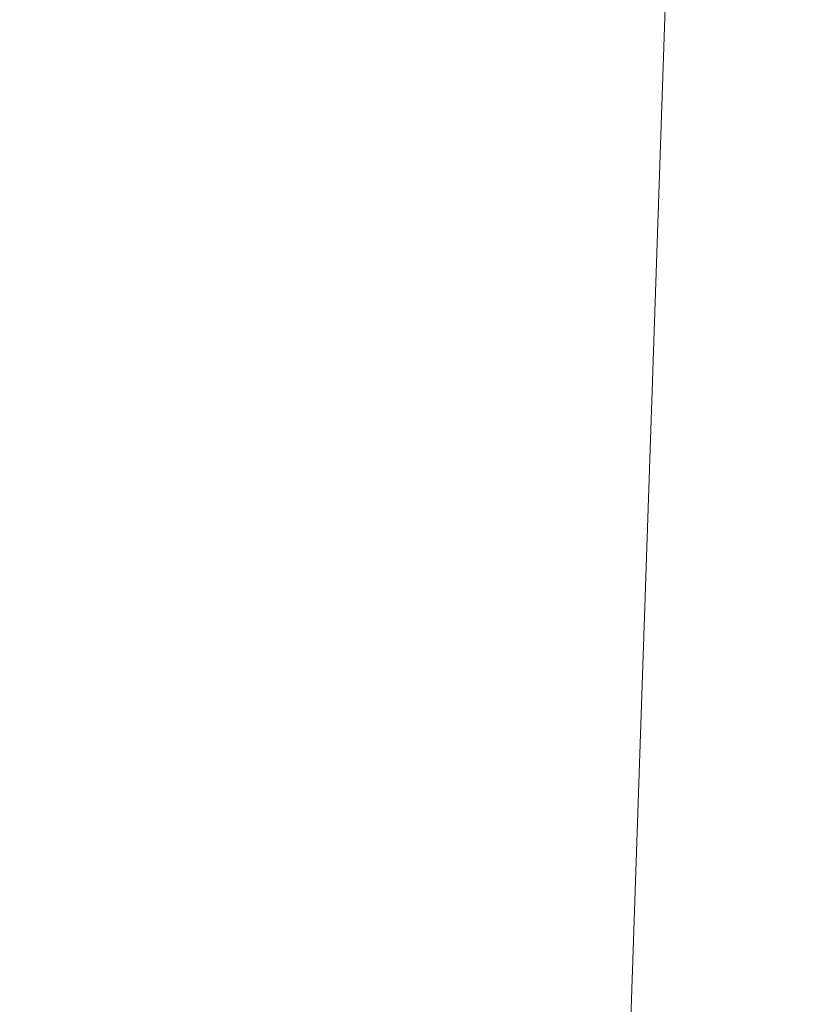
# Model space of a CAD drawing. Header units: metres. Extents: x 167411 to 168816, y 461777 to 462985.
# Tile 11 of 256: x 167506.48 to 167514, y 462652.72 to 462662.29. Entities that reach past the tile are written whole.
import ezdxf

# ---------------------------------------------------------------- set-up
doc = ezdxf.new("R2010")
doc.units = ezdxf.units.M
doc.header["$LTSCALE"] = 0.5
doc.layers.add('Zuid-N-WE-GW-AANVULLEN-vrijgekomen grond (uitvullen)', color=7, linetype='Continuous', lineweight=18, true_color=0x0100ff)
doc.layers.add('Zuid-N-WE-GW-AANVULLEN-zand uitvullen', color=7, linetype='Continuous', lineweight=18, true_color=0x3fff01)

msp = doc.modelspace()

# ---------------------------------------------------------------- hatches: boundary and pattern name
at = {"layer": 'Zuid-N-WE-GW-AANVULLEN-vrijgekomen grond (uitvullen)'}
h = msp.add_hatch(dxfattribs=at)
h.set_pattern_fill('ANSI31', color=256, scale=20, angle=90)
h.set_pattern_definition([(135, (0, 0), (-1.767766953, -1.767766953), [])])
edge = h.paths.add_edge_path(flags=16)
edge.add_arc((167668.9513, 462621.9987), 1.7557, 145.09631, 315.89773)
edge.add_line((167670.2121, 462620.7769), (167713.6536, 462673.6469))
edge.add_arc((167712.121, 462674.5382), 1.7729, 329.81702, 491.36536)
edge.add_line((167710.9494, 462675.8689), (167667.5115, 462623.0033))
h.paths.add_polyline_path([(167681.3146, 462615.5427), (167661.9814, 462619.5336), (167711.014, 462679.2081), (167720.2418, 462675.7608), (167708.5459, 462665.5446), (167699.0792, 462637.4305), (167698.9834, 462637.1462), (167698.6991, 462637.2419), (167688.7364, 462640.5966), (167684.1975, 462635.0726)])
edge = h.paths.add_edge_path()
edge.add_line((167740.104, 462598.5294), (167738.7881, 462580.0921))
edge.add_line((167738.7881, 462580.0921), (167745.1856, 462576.6783))
edge.add_line((167745.1856, 462576.6783), (167752.2442, 462589.906))
edge.add_arc((167747.3918, 462592.4953), 5.5, 331.91486, 445.9177)
edge.add_line((167747.7833, 462597.9814), (167740.104, 462598.5294))
h.paths.add_polyline_path([(167743.7704, 462619.1316), (167759.1347, 462610.933), (167757.5851, 462608.0291), (167739.5148, 462609.3138), (167739.9104, 462610.4886), (167740.8378, 462610.4224)])
edge = h.paths.add_edge_path()
edge.add_line((167517.371, 462642.0542), (167518.9732, 462642.0349))
edge.add_arc((167173.4303, 462667.4774), 346.4783, 354.434622, 355.788873, ccw=False)
edge.add_arc((167174.1086, 462667.4173), 345.7974, 352.344553, 354.433647, ccw=False)
edge.add_line((167516.8239, 462621.3517), (167515.2382, 462621.5652))
edge.add_arc((167172.9137, 462667.5558), 345.4, 352.348236, 354.347303)
edge.add_arc((167172.9137, 462667.5558), 345.4, 354.347303, 355.76587)
edge = h.paths.add_edge_path()
edge.add_line((167525.3815, 462628.7274), (167523.7914, 462628.9055))
edge.add_arc((167172.9137, 462667.5558), 353, 353.714028, 355.842288)
edge.add_line((167524.9847, 462641.9626), (167526.5875, 462641.9433))
edge.add_arc((167172.9137, 462667.5558), 354.6, 353.713552, 355.857957, ccw=False)
h.paths.add_polyline_path([(167522.7702, 462620.551), (167524.3559, 462620.3375), (167524.8713, 462624.3458), (167523.2824, 462624.535)])
h.paths.add_polyline_path([(167510.2011, 462583.2657), (167509.6027, 462580.0371), (167509.5076, 462579.4526), (167508.2108, 462579.6929), (167508.5923, 462603.0886), (167513.859, 462603.0027), (167513.1532, 462599.1945), (167512.5674, 462599.303), (167509.6152, 462583.3743)])
h.paths.add_polyline_path([(167518.6959, 462659.5107), (167514.7983, 462659.6434), (167514.2758, 462644.2915), (167518.1263, 462644.2452), (167518.2589, 462646.6694)])

# ---------------------------------------------------------------- linework, layer by layer
at = {"layer": 'Zuid-N-WE-GW-AANVULLEN-zand uitvullen'}
msp.add_lwpolyline([(167515.2387, 462642.1403, -0.005907), (167514.5455, 462634.0571), (167516.3568, 462633.8804, 0.006003), (167517.0635, 462642.1384), (167519.1672, 462642.1131), (167519.2941, 462643.9117), (167513.9471, 462643.976), (167514.4806, 462659.6542), (167514.4485, 462659.6553), (167514.8226, 462670.6489), (167520.0694, 462670.4704), (167520.0601, 462670.1984), (167520.2422, 462670.1922), (167520.2827, 462671.3818), (167517.8884, 462671.4106), (167513.0616, 462671.4686), (167512.1268, 462643.9979), (167473.8737, 462644.458), (167473.8518, 462642.6381), (167515.2387, 462642.1403, -0.005907)], format="xyb", close=True, dxfattribs=at)

doc.saveas('drawing.dxf')
